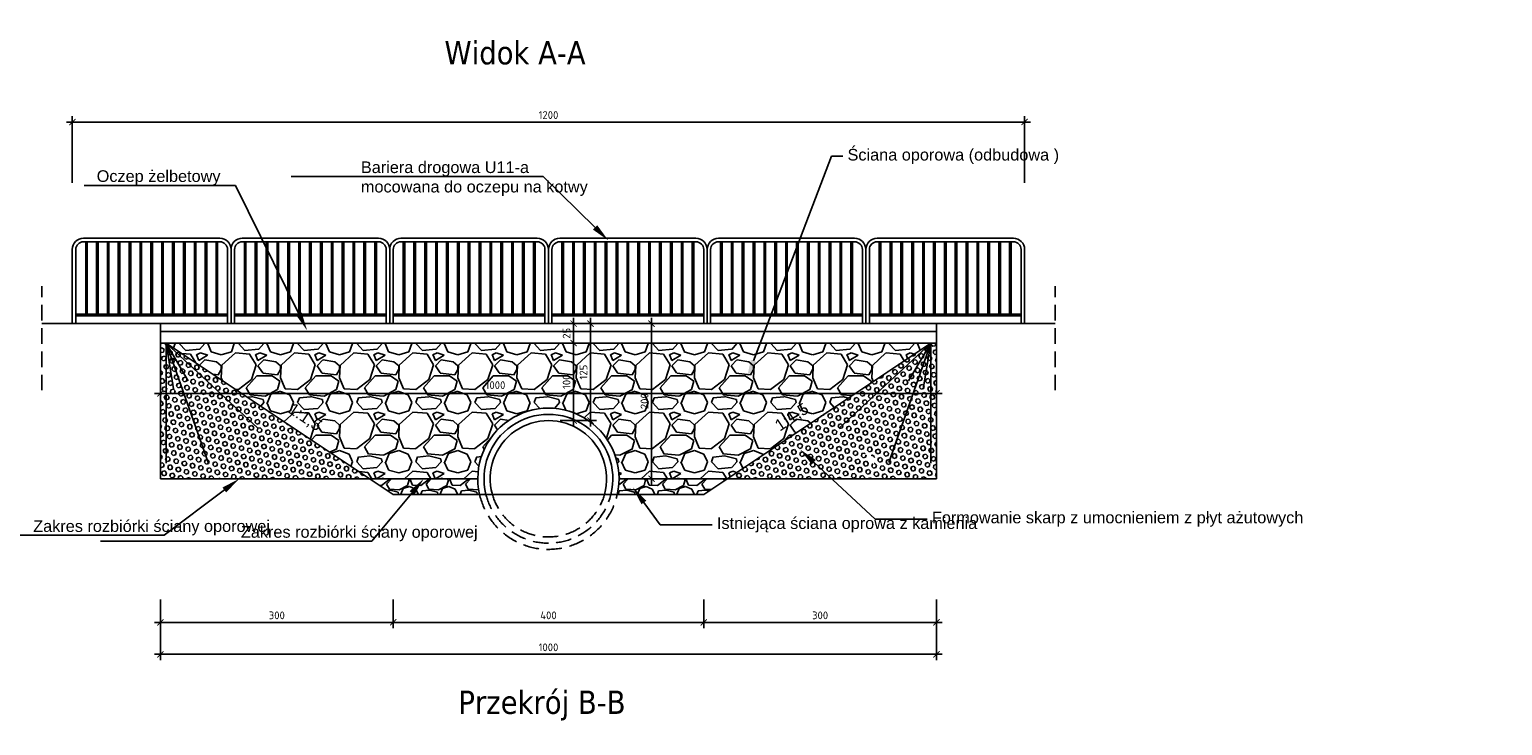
# Model space of a CAD drawing. Header units: millimetres. Extents: x 104960 to 115984, y -205223 to -198348.
# Tile 8 of 8: x 114086 to 115984, y -199245 to -198348. Entities that reach past the tile are written whole.
import ezdxf
from ezdxf import colors
from ezdxf.entities.mleader import LeaderData, LeaderLine
from ezdxf.math import Vec2, Vec3

# ---------------------------------------------------------------- set-up
doc = ezdxf.new("R2010")
doc.units = ezdxf.units.MM
doc.header["$LTSCALE"] = 40
doc.header["$PDMODE"] = 35
doc.header["$PDSIZE"] = 10
doc.linetypes.add('DASHED', pattern=[0.75, 0.5, -0.25])
doc.layers.get('0').transparency = 0.4
doc.layers.get('Defpoints').transparency = 0.4
for name, color, linetype in [('K01', 94, 'Continuous'), ('K025', 161, 'Continuous'), ('K10', 10, 'Continuous')]:
    doc.layers.add(name, color=color, linetype=linetype)
doc.styles.get("Standard").update_dxf_attribs({"font": 'isocpeur.ttf', "height": 10})
doc.linetypes.add('ZIGZAG', pattern='A,0.00254,-5.08,[131,ltypeshp.shx,S=5.08,R=0,X=-5.08,Y=0],-10.16,[131,ltypeshp.shx,S=5.08,R=180,X=5.08,Y=0],-5.08', length=20.32254)
doc.dimstyles.new('ARCHIC', dxfattribs={"dimtxt": 10, "dimasz": 8, "dimexe": 7.5, "dimexo": 15, "dimgap": 4, "dimtad": 1, "dimdec": 1, "dimrnd": 0.5, "dimtxsty": 'Standard', "dimblk": 'ARCHTICK', "dimcen": 12.5, "dimdle": 7.5, "dimclrd": 94, "dimclre": 94, "dimclrt": 151, "dimazin": 2, "dimtfac": 1, "dimtdec": 1, "dimtmove": 2, "dimatfit": 3, "dimfxl": 7.5, "dimarcsym": 0})

# ---------------------------------------------------------------- blocks, each defined once
blk = doc.blocks.new('_ArchTick')
at = {"color": 0, "linetype": 'ByBlock', "const_width": 0.15}
blk.add_lwpolyline([(-0.5, -0.5), (0.5, 0.5)], dxfattribs=at)
blk = doc.blocks.new('*D457')
at = {"layer": 'Defpoints', "color": 0}
for p in [(114254.6, -199067.1), (114554.6, -199067.1), (114254.6, -199111.6)]:
    blk.add_point(p, dxfattribs=at)
at = {"layer": 'K01', "color": 94, "lineweight": -2}
for p, q in [((114254.6, -199082.1), (114254.6, -199119.1)), ((114554.6, -199082.1), (114554.6, -199119.1)), ((114562.1, -199111.6), (114247.1, -199111.6))]:
    blk.add_line(p, q, dxfattribs=at)
at = {"layer": 'K01', "color": 94, "lineweight": -2, "xscale": 8, "yscale": 8, "zscale": 8, "rotation": 180}
blk.add_blockref('_ArchTick', (114254.6, -199111.6), dxfattribs=at)
at = {"layer": 'K01', "color": 94, "lineweight": -2, "xscale": 8, "yscale": 8, "zscale": 8}
blk.add_blockref('_ArchTick', (114554.6, -199111.6), dxfattribs=at)
at = {"layer": 'K01', "color": 151, "insert": (114404.6, -199102.6), "char_height": 10, "attachment_point": 5}
blk.add_mtext('300', dxfattribs=at)
blk = doc.blocks.new('*D458')
at = {"layer": 'Defpoints', "color": 0}
for p in [(114554.6, -199067.1), (114954.6, -199067.1), (114954.6, -199111.6)]:
    blk.add_point(p, dxfattribs=at)
at = {"layer": 'K01', "color": 94, "lineweight": -2}
for p, q in [((114554.6, -199082.1), (114554.6, -199119.1)), ((114954.6, -199082.1), (114954.6, -199119.1)), ((114547.1, -199111.6), (114962.1, -199111.6))]:
    blk.add_line(p, q, dxfattribs=at)
at = {"layer": 'K01', "color": 94, "lineweight": -2, "xscale": 8, "yscale": 8, "zscale": 8, "rotation": 180}
blk.add_blockref('_ArchTick', (114554.6, -199111.6), dxfattribs=at)
at = {"layer": 'K01', "color": 94, "lineweight": -2, "xscale": 8, "yscale": 8, "zscale": 8}
blk.add_blockref('_ArchTick', (114954.6, -199111.6), dxfattribs=at)
at = {"layer": 'K01', "color": 151, "insert": (114754.6, -199102.6), "char_height": 10, "attachment_point": 5}
blk.add_mtext('400', dxfattribs=at)
blk = doc.blocks.new('*D459')
at = {"layer": 'Defpoints', "color": 0}
for p in [(114954.6, -199067.1), (115254.6, -199067.1), (115254.6, -199111.6)]:
    blk.add_point(p, dxfattribs=at)
at = {"layer": 'K01', "color": 94, "lineweight": -2}
for p, q in [((114954.6, -199082.1), (114954.6, -199119.1)), ((115254.6, -199082.1), (115254.6, -199119.1)), ((114947.1, -199111.6), (115262.1, -199111.6))]:
    blk.add_line(p, q, dxfattribs=at)
at = {"layer": 'K01', "color": 94, "lineweight": -2, "xscale": 8, "yscale": 8, "zscale": 8, "rotation": 180}
blk.add_blockref('_ArchTick', (114954.6, -199111.6), dxfattribs=at)
at = {"layer": 'K01', "color": 94, "lineweight": -2, "xscale": 8, "yscale": 8, "zscale": 8}
blk.add_blockref('_ArchTick', (115254.6, -199111.6), dxfattribs=at)
at = {"layer": 'K01', "color": 151, "insert": (115104.6, -199102.6), "char_height": 10, "attachment_point": 5}
blk.add_mtext('300', dxfattribs=at)
blk = doc.blocks.new('*D461')
at = {"layer": 'Defpoints', "color": 0}
for p in [(114754.6, -198751.7), (114787, -198751.7), (114754.6, -198851.6)]:
    blk.add_point(p, dxfattribs=at)
at = {"layer": 'K01', "color": 94, "lineweight": -2}
for p, q in [((114769.6, -198751.7), (114794.5, -198751.7)), ((114787, -198859.1), (114787, -198744.2)), ((114769.6, -198851.6), (114794.5, -198851.6))]:
    blk.add_line(p, q, dxfattribs=at)
at = {"layer": 'K01', "color": 94, "lineweight": -2, "xscale": 8, "yscale": 8, "zscale": 8}
for p, rotation in [((114787, -198751.7), 90), ((114787, -198851.6), 270)]:
    blk.add_blockref('_ArchTick', p, dxfattribs=dict(at, rotation=rotation))
at = {"layer": 'K01', "color": 151, "insert": (114778, -198801.7), "char_height": 10, "attachment_point": 5, "rotation": 90}
blk.add_mtext('100', dxfattribs=at)
blk = doc.blocks.new('*D473')
at = {"layer": 'Defpoints', "color": 0}
for p in [(114753, -198726.7), (114787, -198726.7), (114754.6, -198751.7)]:
    blk.add_point(p, dxfattribs=at)
at = {"layer": 'K025', "color": 94, "lineweight": -2}
for p, q in [((114787, -198759.2), (114787, -198719.2)), ((114768, -198726.7), (114794.5, -198726.7)), ((114769.6, -198751.7), (114794.5, -198751.7))]:
    blk.add_line(p, q, dxfattribs=at)
at = {"layer": 'K025', "color": 94, "lineweight": -2, "xscale": 8, "yscale": 8, "zscale": 8}
for p, rotation in [((114787, -198726.7), 90), ((114787, -198751.7), 270)]:
    blk.add_blockref('_ArchTick', p, dxfattribs=dict(at, rotation=rotation))
at = {"layer": 'K025', "color": 151, "insert": (114778, -198739.2), "char_height": 10, "attachment_point": 5, "rotation": 90}
blk.add_mtext('25', dxfattribs=at)
blk = doc.blocks.new('*D474')
at = {"layer": 'Defpoints', "color": 0}
for p in [(114759.1, -198726.7), (114759.1, -198851.7), (114808.8, -198851.7)]:
    blk.add_point(p, dxfattribs=at)
at = {"layer": 'K025', "color": 94, "lineweight": -2}
for p, q in [((114808.8, -198719.2), (114808.8, -198859.2)), ((114774.1, -198726.7), (114816.3, -198726.7)), ((114774.1, -198851.7), (114816.3, -198851.7))]:
    blk.add_line(p, q, dxfattribs=at)
at = {"layer": 'K025', "color": 94, "lineweight": -2, "xscale": 8, "yscale": 8, "zscale": 8}
for p, rotation in [((114808.8, -198726.7), 90), ((114808.8, -198851.7), 270)]:
    blk.add_blockref('_ArchTick', p, dxfattribs=dict(at, rotation=rotation))
at = {"layer": 'K025', "color": 151, "insert": (114799.8, -198789.2), "char_height": 10, "attachment_point": 5, "rotation": 90}
blk.add_mtext('125', dxfattribs=at)
blk = doc.blocks.new('*D475')
at = {"layer": 'Defpoints', "color": 0}
for p in [(114845.6, -198726.7), (114887.4, -198726.7), (114845.6, -198926.6)]:
    blk.add_point(p, dxfattribs=at)
at = {"layer": 'K025', "color": 94, "lineweight": -2}
for p, q in [((114887.4, -198934.1), (114887.4, -198719.2)), ((114860.6, -198726.7), (114894.9, -198726.7)), ((114860.6, -198926.6), (114894.9, -198926.6))]:
    blk.add_line(p, q, dxfattribs=at)
at = {"layer": 'K025', "color": 94, "lineweight": -2, "xscale": 8, "yscale": 8, "zscale": 8}
for p, rotation in [((114887.4, -198726.7), 90), ((114887.4, -198926.6), 270)]:
    blk.add_blockref('_ArchTick', p, dxfattribs=dict(at, rotation=rotation))
at = {"layer": 'K025', "color": 151, "insert": (114878.4, -198826.7), "char_height": 10, "attachment_point": 5, "rotation": 90}
blk.add_mtext('200', dxfattribs=at)
blk = doc.blocks.new('*D476')
at = {"layer": 'Defpoints', "color": 0}
for p in [(114254.6, -198779.6), (115254.6, -198779.6), (115254.6, -198816.6)]:
    blk.add_point(p, dxfattribs=at)
at = {"layer": 'K025', "color": 94, "lineweight": -2}
for p, q in [((114254.6, -198794.6), (114254.6, -198824.1)), ((115254.6, -198794.6), (115254.6, -198824.1)), ((114247.1, -198816.6), (115262.1, -198816.6))]:
    blk.add_line(p, q, dxfattribs=at)
at = {"layer": 'K025', "color": 94, "lineweight": -2, "xscale": 8, "yscale": 8, "zscale": 8, "rotation": 180}
blk.add_blockref('_ArchTick', (114254.6, -198816.6), dxfattribs=at)
at = {"layer": 'K025', "color": 94, "lineweight": -2, "xscale": 8, "yscale": 8, "zscale": 8}
blk.add_blockref('_ArchTick', (115254.6, -198816.6), dxfattribs=at)
at = {"layer": 'K025', "color": 151, "insert": (114686.3, -198806), "char_height": 10, "attachment_point": 5}
blk.add_mtext('1000', dxfattribs=at)
blk = doc.blocks.new('*D477')
at = {"layer": 'Defpoints', "color": 0}
for p in [(115368.1, -198467), (114141.1, -198560.3), (115368.1, -198560.3)]:
    blk.add_point(p, dxfattribs=at)
at = {"layer": 'K025', "color": 94, "lineweight": -2}
for p, q in [((114133.6, -198467), (115375.6, -198467)), ((114141.1, -198545.3), (114141.1, -198459.5)), ((115368.1, -198545.3), (115368.1, -198459.5))]:
    blk.add_line(p, q, dxfattribs=at)
at = {"layer": 'K025', "color": 94, "lineweight": -2, "xscale": 8, "yscale": 8, "zscale": 8, "rotation": 180}
blk.add_blockref('_ArchTick', (114141.1, -198467), dxfattribs=at)
at = {"layer": 'K025', "color": 94, "lineweight": -2, "xscale": 8, "yscale": 8, "zscale": 8}
blk.add_blockref('_ArchTick', (115368.1, -198467), dxfattribs=at)
at = {"layer": 'K025', "color": 151, "insert": (114754.6, -198458), "char_height": 10, "attachment_point": 5}
blk.add_mtext('1200', dxfattribs=at)
blk = doc.blocks.new('*D478')
at = {"layer": 'Defpoints', "color": 0}
for p in [(114254.6, -199067.1), (115254.6, -199067.1), (115254.6, -199152.8)]:
    blk.add_point(p, dxfattribs=at)
at = {"layer": 'K025', "color": 94, "lineweight": -2}
for p, q in [((114254.6, -199082.1), (114254.6, -199160.3)), ((115254.6, -199082.1), (115254.6, -199160.3)), ((114247.1, -199152.8), (115262.1, -199152.8))]:
    blk.add_line(p, q, dxfattribs=at)
at = {"layer": 'K025', "color": 94, "lineweight": -2, "xscale": 8, "yscale": 8, "zscale": 8, "rotation": 180}
blk.add_blockref('_ArchTick', (114254.6, -199152.8), dxfattribs=at)
at = {"layer": 'K025', "color": 94, "lineweight": -2, "xscale": 8, "yscale": 8, "zscale": 8}
blk.add_blockref('_ArchTick', (115254.6, -199152.8), dxfattribs=at)
at = {"layer": 'K025', "color": 151, "insert": (114754.6, -199143.8), "char_height": 10, "attachment_point": 5}
blk.add_mtext('1000', dxfattribs=at)

msp = doc.modelspace()

# ---------------------------------------------------------------- hatches: boundary and pattern name
at = {"layer": 'K01'}
h = msp.add_hatch(dxfattribs=at)
h.set_pattern_fill('HEX', color=256, angle=135)
h.set_pattern_definition([(135, (114254.587, -198926.595), (-3.888565, -3.888565), [3.175, -6.35]), (255, (114254.587, -198926.595), (5.31188, -1.42331), [3.175, -6.35]), (195, (114252.342, -198924.35), (1.42331, -5.31188), [3.175, -6.35])])
h.paths.add_polyline_path([(114254.59, -198926.6), (114524.36, -198926.6), (114262.09, -198751.74), (114254.59, -198751.74)])
h = msp.add_hatch(dxfattribs=at)
h.set_pattern_fill('GRAVL1', color=256, scale=3, angle=360)
h.set_pattern_definition([(228.0128, (118883.201, -204696.3343), (-609.5998653, -685.8001022), [10.25164, -1014.9145]), (184.9697, (118876.3432, -204703.9543), (914.4000801, 76.1993376), [17.59214, -1741.6215]), (132.5104, (118858.8172, -204705.4783), (761.9992927, -838.200661), [12.40445, -1228.04164]), (267.2737, (118829.0992, -204724.5283), (76.1996966, 1524.0000225), [16.02014, -1585.9931]), (292.8337, (118828.3372, -204740.5303), (-381.0007548, 914.3997266), [15.709, -1555.1942]), (357.2737, (118834.4332, -204755.0083), (-1524.0000225, 76.1996966), [16.02014, -1585.9931]), (37.6942, (118850.4352, -204755.7703), (-990.6005597, -761.9992689), [21.1858, -2097.3935]), (72.2553, (118867.1992, -204742.8163), (533.4008201, 1676.3997128), [20.0016, -1980.15766]), (121.4296, (118873.2952, -204723.7663), (-609.6006274, 990.5996218), [16.0744, -1591.36636]), (175.2364, (118864.913, -204710.05), (838.200072, -76.199355), [18.3514, -899.21814]), (222.3974, (118846.6252, -204708.5263), (-914.40056015, -838.19939665), [23.73234, -2349.5032]), (138.8141, (118904.537, -204725.29), (-533.4002245, 457.199795), [8.10014, -801.9169]), (171.4692, (118898.4412, -204719.9563), (990.5998693, -152.4006027), [15.41046, -1525.63914]), (225, (118883.2, -204717.67), (3e-13, -76.20002), [10.7763, -96.98675]), (203.1986, (118877.867, -204708.526), (380.99998, 152.400101), [5.80324, -574.51866]), (291.8014, (118872.533, -204710.812), (-76.199993, 228.60002), [8.207, -402.1426]), (30.9638, (118875.581, -204718.432), (228.59985, 152.40019), [13.3296, -430.98895]), (161.5651, (118887.011, -204711.574), (152.40003, -76.19988), [9.6386, -231.327]), (16.3895, (118828.3372, -204710.8123), (762.0001675, 228.5994445), [13.50264, -1336.7648]), (70.3462, (118841.291, -204707.0023), (-304.799638, -838.2001627), [11.328, -1121.4665]), (293.1986, (118887.011, -204696.334), (-152.400101, 380.99998), [11.6064, -568.7155]), (343.6105, (118891.5832, -204707.0023), (-762.0001675, 228.5994445), [13.50264, -1336.7648]), (339.444, (118828.337, -204758.056), (-381.000141, 152.399695), [13.02106, -638.03205]), (294.7751, (118840.529, -204762.6283), (-380.999405, 838.2002607), [10.91016, -1080.1078]), (66.8014, (118887.773, -204772.534), (152.400101, 380.99998), [11.6064, -568.7155]), (17.354, (118892.3452, -204761.8663), (-990.6001539, -304.799581), [12.7735, -1264.5713]), (69.444, (118850.435, -204772.534), (-152.399695, -381.000141), [6.5105, -644.5426]), (101.3099, (118883.201, -204772.534), (-76.19982, 304.800057), [3.88544, -384.6598]), (165.9638, (118882.44, -204768.724), (228.60004, -76.19985), [15.709, -298.4716]), (186.009, (118867.1992, -204764.9143), (761.999981, 76.199948), [14.558, -1441.24093]), (303.6901, (118875.581, -204725.29), (-76.2001, 152.399966), [10.9897, -263.7533]), (353.1572, (118881.6772, -204734.4343), (1295.3999516, -152.4006094), [19.1867, -1899.4803]), (60.9454, (118900.727, -204736.72), (-304.800002, -533.400029), [7.84525, -776.68176]), (90, (118904.54, -204729.86), (-76.2, 76.2), [4.572, -71.628]), (120.2564, (118865.675, -204762.6283), (304.7996104, -533.400187), [10.586, -1048.0182]), (48.0128, (118860.341, -204753.4843), (609.5998653, 685.8001022), [20.5033, -1004.66286]), (360, (118874.06, -204738.244), (76.2, 76.2), [19.812, -56.388]), (325.3048, (118893.8692, -204738.2443), (-761.9995625, 533.400656), [12.0483, -1192.7795]), (254.0546, (118903.775, -204745.102), (-76.199992, -304.80001), [11.0949, -543.6495]), (207.646, (118900.7272, -204755.7703), (-1447.7996805, -762.0005877), [18.06435, -1788.3739]), (175.4261, (118884.7252, -204764.1523), (-990.6000425, 76.1996038), [19.1109, -1891.97544])])
h.paths.add_polyline_path([(114262.09, -198751.74), (115247.09, -198751.74), (114984.81, -198926.6), (114845.59, -198926.6, 1), (114663.59, -198926.6), (114524.36, -198926.6)])
h.paths.add_polyline_path([(114453.29, -198872.05), (114410.87, -198843.78), (114425.02, -198822.53), (114467.45, -198850.81)], flags=24)
h.paths.add_polyline_path([(115098.31, -198843.78), (115055.88, -198872.05), (115041.72, -198850.81), (115084.15, -198822.53)], flags=24)
h.paths.add_polyline_path([(114705.48, -198813.54), (114667.15, -198813.54), (114667.15, -198798.54), (114705.48, -198798.54)], flags=24)
h.paths.add_polyline_path([(114885.91, -198811.31), (114885.91, -198842.03), (114870.91, -198842.03), (114870.91, -198811.31)], flags=24)
h.paths.add_polyline_path([(114785.53, -198787.26), (114785.53, -198816.07), (114770.53, -198816.07), (114770.53, -198787.26)], flags=24)
h.paths.add_polyline_path([(114807.32, -198774.83), (114807.32, -198803.64), (114792.32, -198803.64), (114792.32, -198774.83)], flags=24)
h = msp.add_hatch(dxfattribs=at)
h.set_pattern_fill('HEX', color=256, angle=135)
h.set_pattern_definition([(135, (114984.81, -198926.595), (-3.888565, -3.888565), [3.175, -6.35]), (255, (114984.81, -198926.595), (5.31188, -1.42331), [3.175, -6.35]), (195, (114982.565, -198924.35), (1.42331, -5.31188), [3.175, -6.35])])
h.paths.add_polyline_path([(115247.09, -198751.74), (115254.59, -198751.74), (115254.59, -198926.6), (115199, -198926.6), (115175.99, -198905.24), (115178.71, -198902.31), (115158.4, -198888.91), (115173.27, -198908.17), (115175.99, -198905.24), (115199, -198926.6), (114984.81, -198926.6)])
h = msp.add_hatch(dxfattribs=at)
h.set_pattern_fill('GRAVL1', color=256, scale=2, angle=360)
h.set_pattern_definition([(228.0128, (114560.94, -198895.9437), (-406.39991, -457.200068), [6.8344, -676.6097]), (184.9697, (114556.368, -198901.0237), (609.600053, 50.799558), [11.7281, -1161.081]), (132.5104, (114544.684, -198902.0397), (507.999528, -558.80044), [8.2696, -818.6944]), (267.2737, (114524.872, -198914.7397), (50.799798, 1016.000015), [10.6801, -1057.3287]), (292.8337, (114524.364, -198925.4077), (-254.000503, 609.599818), [10.4727, -1036.7961]), (357.2737, (114528.428, -198935.0597), (-1016.000015, 50.799798), [10.6801, -1057.3287]), (37.6942, (114539.096, -198935.5677), (-660.400373, -507.9995126), [14.1239, -1398.2623]), (72.2553, (114550.272, -198926.9317), (355.600547, 1117.5998085), [13.3344, -1320.1051]), (121.4296, (114554.336, -198914.2317), (-406.400418, 660.399748), [10.7163, -1060.9109]), (175.2364, (114548.748, -198905.0877), (558.80005, -50.79957), [12.2343, -599.4788]), (222.3974, (114536.556, -198904.0717), (-609.6003734, -558.799598), [15.8216, -1566.3355]), (138.8141, (114575.164, -198915.2477), (-355.60015, 304.799864), [5.4, -534.6113]), (171.4692, (114571.1, -198911.6917), (660.399913, -101.600402), [10.2736, -1017.0928]), (225, (114560.94, -198910.168), (3e-14, -50.8), [7.184, -64.658]), (203.1986, (114557.384, -198904.072), (253.99999, 101.60007), [3.8688, -383.0124]), (291.8014, (114553.828, -198905.596), (-50.8, 152.40001), [5.4713, -268.095]), (30.9638, (114555.86, -198910.676), (152.3999, 101.60013), [8.8864, -287.326]), (161.565, (114563.48, -198906.104), (101.6, -50.7999), [6.4257, -154.218]), (16.3895, (114524.364, -198905.5957), (508.000112, 152.39963), [9.0018, -891.1765]), (70.3462, (114533, -198903.0557), (-203.199759, -558.800108), [7.552, -747.6443]), (293.1986, (114563.48, -198895.944), (-101.60007, 253.99999), [7.7376, -379.1437]), (343.6105, (114566.528, -198903.0557), (-508.000112, 152.39963), [9.0018, -891.1765]), (339.444, (114524.364, -198937.092), (-254.00009, 101.5998), [8.6807, -425.3547]), (294.7751, (114532.492, -198940.1397), (-253.999603, 558.800174), [7.2734, -720.0719]), (66.8014, (114563.988, -198946.744), (101.60007, 253.99999), [7.7376, -379.1437]), (17.354, (114567.036, -198939.6317), (-660.400103, -203.19972), [8.5157, -843.0475]), (69.444, (114539.096, -198946.744), (-101.5998, -254.00009), [4.3404, -429.695]), (101.31, (114560.94, -198946.744), (-50.79988, 203.20004), [2.5903, -256.44]), (165.9638, (114560.432, -198944.204), (152.40003, -50.7999), [10.4727, -198.981]), (186.009, (114550.272, -198941.6637), (507.999987, 50.799965), [9.7053, -960.8273]), (303.69, (114555.86, -198915.248), (-50.80007, 101.6), [7.3265, -175.8355]), (353.1572, (114559.924, -198921.3437), (863.599968, -101.600406), [12.7911, -1266.3202]), (60.9454, (114572.624, -198922.8677), (-203.2, -355.60002), [5.2302, -517.7878]), (90, (114575.164, -198918.296), (-50.8, 50.8), [3.048, -47.752]), (120.2564, (114549.256, -198940.1397), (203.19974, -355.600125), [7.0573, -698.6788]), (48.0128, (114545.7, -198934.0437), (406.39991, 457.200068), [13.6689, -669.7752]), (360, (114554.844, -198923.884), (50.8, 50.8), [13.208, -37.592]), (325.3048, (114568.052, -198923.8837), (-507.999708, 355.600437), [8.0322, -795.1863]), (254.0546, (114574.656, -198928.456), (-50.8, -203.20001), [7.3966, -362.433]), (207.646, (114572.624, -198935.5677), (-965.199787, -508.000392), [12.0429, -1192.2493]), (175.4261, (114561.956, -198941.1557), (-660.400028, 50.799736), [12.7406, -1261.317])])
h.paths.add_polyline_path([(114843.33, -198946.74, 0.0558739), (114845.59, -198926.6), (114984.81, -198926.6), (114954.59, -198946.74), (114843.33, -198946.74)])
h.paths.add_polyline_path([(114524.36, -198926.6), (114663.59, -198926.6, 0.0558739), (114665.85, -198946.74), (114554.59, -198946.74)])

# ---------------------------------------------------------------- linework, layer by layer
at = {"layer": 'K01', "linetype": 'DASHED'}
for p, q in [((114101.61, -198812.67), (114101.61, -198678.6)), ((115407.56, -198812.67), (115407.56, -198678.6))]:
    msp.add_line(p, q, dxfattribs=at)
at = {"layer": 'K01'}
for p, q in [((114254.59, -198751.74), (114254.59, -198926.6)), ((114262.09, -198751.74), (114379.55, -198861.03)), ((114262.09, -198751.74), (114290.55, -198800.57)), ((114262.09, -198751.74), (114316.08, -198905.7)), ((114262.09, -198751.74), (114262.09, -198906.7)), ((114262.09, -198751.74), (114271.67, -198810.81)), ((115247.09, -198751.74), (115129.62, -198861.03)), ((115247.09, -198751.74), (115193.1, -198905.7)), ((115247.09, -198751.74), (115218.62, -198800.57)), ((115247.09, -198751.74), (115237.51, -198810.81)), ((115247.09, -198751.74), (115247.09, -198906.7)), ((115254.59, -198751.74), (115254.59, -198926.6)), ((114554.59, -198946.74), (114954.59, -198946.74))]:
    msp.add_line(p, q, dxfattribs=at)
at = {"layer": 'K01', "linetype": 'ZIGZAG', "ltscale": 0.01}
for p, q in [((114524.36, -198926.6), (114254.59, -198926.6)), ((114984.81, -198926.6), (115254.59, -198926.6))]:
    msp.add_line(p, q, dxfattribs=at)
at = {"layer": 'K01', "linetype": 'DASHED'}
for radius, start, end in [(91, 192.79205, 347.20795), (83, 194.04915, 345.95085), (75, 195.58383, 344.41617)]:
    msp.add_arc((114754.59, -198926.6), radius, start, end, dxfattribs=at)
at = {"layer": 'K025'}
for p, q in [((114155.59, -198616.74), (114331.09, -198616.74)), ((114155.59, -198621.24), (114331.09, -198621.24)), ((114158.34, -198714.74), (114158.34, -198621.26)), ((114160.34, -198714.74), (114160.34, -198621.24)), ((114172.34, -198714.74), (114172.34, -198621.24)), ((114174.34, -198714.74), (114174.34, -198621.24)), ((114186.34, -198714.74), (114186.34, -198621.24)), ((114188.34, -198714.74), (114188.34, -198621.24)), ((114200.34, -198714.74), (114200.34, -198621.24)), ((114202.34, -198714.74), (114202.34, -198621.24)), ((114214.34, -198714.74), (114214.34, -198621.24)), ((114216.34, -198714.74), (114216.34, -198621.24)), ((114228.34, -198714.74), (114228.34, -198621.24)), ((114230.34, -198714.74), (114230.34, -198621.24)), ((114242.34, -198714.74), (114242.34, -198621.24)), ((114244.34, -198714.74), (114244.34, -198621.24)), ((114256.34, -198714.74), (114256.34, -198621.24)), ((114258.34, -198714.74), (114258.34, -198621.24)), ((114270.34, -198714.74), (114270.34, -198621.24)), ((114272.34, -198714.74), (114272.34, -198621.24)), ((114284.34, -198714.74), (114284.34, -198621.24)), ((114286.34, -198714.74), (114286.34, -198621.24)), ((114298.34, -198714.74), (114298.34, -198621.24)), ((114300.34, -198714.74), (114300.34, -198621.24)), ((114312.34, -198714.74), (114312.34, -198621.24)), ((114314.34, -198714.74), (114314.34, -198621.24)), ((114326.34, -198714.74), (114326.34, -198621.24)), ((114326.34, -198714.74), (114326.34, -198621.24)), ((114328.34, -198714.74), (114328.34, -198621.24)), ((114360.09, -198616.74), (114535.59, -198616.74)), ((114360.09, -198621.24), (114535.59, -198621.24)), ((114362.84, -198714.74), (114362.84, -198621.26)), ((114364.84, -198714.74), (114364.84, -198621.24)), ((114376.84, -198714.74), (114376.84, -198621.24)), ((114378.84, -198714.74), (114378.84, -198621.24)), ((114390.84, -198714.74), (114390.84, -198621.24)), ((114392.84, -198714.74), (114392.84, -198621.24)), ((114404.84, -198714.74), (114404.84, -198621.24)), ((114406.84, -198714.74), (114406.84, -198621.24)), ((114418.84, -198714.74), (114418.84, -198621.24)), ((114420.84, -198714.74), (114420.84, -198621.24)), ((114432.84, -198714.74), (114432.84, -198621.24)), ((114434.84, -198714.74), (114434.84, -198621.24)), ((114446.84, -198714.74), (114446.84, -198621.24)), ((114448.84, -198714.74), (114448.84, -198621.24)), ((114460.84, -198714.74), (114460.84, -198621.24)), ((114462.84, -198714.74), (114462.84, -198621.24)), ((114474.84, -198714.74), (114474.84, -198621.24)), ((114476.84, -198714.74), (114476.84, -198621.24)), ((114488.84, -198714.74), (114488.84, -198621.24)), ((114490.84, -198714.74), (114490.84, -198621.24)), ((114502.84, -198714.74), (114502.84, -198621.24)), ((114504.84, -198714.74), (114504.84, -198621.24)), ((114516.84, -198714.74), (114516.84, -198621.24)), ((114518.84, -198714.74), (114518.84, -198621.24)), ((114530.84, -198714.74), (114530.84, -198621.24)), ((114530.84, -198714.74), (114530.84, -198621.24)), ((114532.84, -198714.74), (114532.84, -198621.24)), ((114564.59, -198616.74), (114740.09, -198616.74)), ((114564.59, -198621.24), (114740.09, -198621.24)), ((114567.34, -198714.74), (114567.34, -198621.26)), ((114569.34, -198714.74), (114569.34, -198621.24)), ((114581.34, -198714.74), (114581.34, -198621.24)), ((114583.34, -198714.74), (114583.34, -198621.24)), ((114595.34, -198714.74), (114595.34, -198621.24)), ((114597.34, -198714.74), (114597.34, -198621.24)), ((114609.34, -198714.74), (114609.34, -198621.24)), ((114611.34, -198714.74), (114611.34, -198621.24)), ((114623.34, -198714.74), (114623.34, -198621.24)), ((114625.34, -198714.74), (114625.34, -198621.24)), ((114637.34, -198714.74), (114637.34, -198621.24)), ((114639.34, -198714.74), (114639.34, -198621.24)), ((114651.34, -198714.74), (114651.34, -198621.24)), ((114653.34, -198714.74), (114653.34, -198621.24)), ((114665.34, -198714.74), (114665.34, -198621.24)), ((114667.34, -198714.74), (114667.34, -198621.24)), ((114679.34, -198714.74), (114679.34, -198621.24)), ((114681.34, -198714.74), (114681.34, -198621.24)), ((114693.34, -198714.74), (114693.34, -198621.24)), ((114695.34, -198714.74), (114695.34, -198621.24)), ((114707.34, -198714.74), (114707.34, -198621.24)), ((114709.34, -198714.74), (114709.34, -198621.24)), ((114721.34, -198714.74), (114721.34, -198621.24)), ((114723.34, -198714.74), (114723.34, -198621.24)), ((114735.34, -198714.74), (114735.34, -198621.24)), ((114735.34, -198714.74), (114735.34, -198621.24)), ((114737.34, -198714.74), (114737.34, -198621.24)), ((114944.59, -198616.74), (114769.09, -198616.74)), ((114944.59, -198621.24), (114769.09, -198621.24)), ((114771.84, -198714.74), (114771.84, -198621.24)), ((114773.84, -198714.74), (114773.84, -198621.24)), ((114773.84, -198714.74), (114773.84, -198621.24)), ((114785.84, -198714.74), (114785.84, -198621.24)), ((114787.84, -198714.74), (114787.84, -198621.24)), ((114799.84, -198714.74), (114799.84, -198621.24)), ((114801.84, -198714.74), (114801.84, -198621.24)), ((114813.84, -198714.74), (114813.84, -198621.24)), ((114815.84, -198714.74), (114815.84, -198621.24)), ((114827.84, -198714.74), (114827.84, -198621.24)), ((114829.84, -198714.74), (114829.84, -198621.24)), ((114841.84, -198714.74), (114841.84, -198621.24)), ((114843.84, -198714.74), (114843.84, -198621.24)), ((114855.84, -198714.74), (114855.84, -198621.24)), ((114857.84, -198714.74), (114857.84, -198621.24)), ((114869.84, -198714.74), (114869.84, -198621.24)), ((114871.84, -198714.74), (114871.84, -198621.24)), ((114883.84, -198714.74), (114883.84, -198621.24)), ((114885.84, -198714.74), (114885.84, -198621.24)), ((114897.84, -198714.74), (114897.84, -198621.24)), ((114899.84, -198714.74), (114899.84, -198621.24)), ((114911.84, -198714.74), (114911.84, -198621.24)), ((114913.84, -198714.74), (114913.84, -198621.24)), ((114925.84, -198714.74), (114925.84, -198621.24)), ((114927.84, -198714.74), (114927.84, -198621.24)), ((114939.84, -198714.74), (114939.84, -198621.24)), ((114941.84, -198714.74), (114941.84, -198621.26)), ((115149.09, -198616.74), (114973.59, -198616.74)), ((115149.09, -198621.24), (114973.59, -198621.24)), ((114976.34, -198714.74), (114976.34, -198621.24)), ((114978.34, -198714.74), (114978.34, -198621.24)), ((114978.34, -198714.74), (114978.34, -198621.24)), ((114990.34, -198714.74), (114990.34, -198621.24)), ((114992.34, -198714.74), (114992.34, -198621.24)), ((115004.34, -198714.74), (115004.34, -198621.24)), ((115006.34, -198714.74), (115006.34, -198621.24)), ((115018.34, -198714.74), (115018.34, -198621.24)), ((115020.34, -198714.74), (115020.34, -198621.24)), ((115032.34, -198714.74), (115032.34, -198621.24)), ((115034.34, -198714.74), (115034.34, -198621.24)), ((115046.34, -198714.74), (115046.34, -198621.24)), ((115048.34, -198714.74), (115048.34, -198621.24)), ((115060.34, -198714.74), (115060.34, -198621.24)), ((115062.34, -198714.74), (115062.34, -198621.24)), ((115074.34, -198714.74), (115074.34, -198621.24)), ((115076.34, -198714.74), (115076.34, -198621.24)), ((115088.34, -198714.74), (115088.34, -198621.24)), ((115090.34, -198714.74), (115090.34, -198621.24)), ((115102.34, -198714.74), (115102.34, -198621.24)), ((115104.34, -198714.74), (115104.34, -198621.24)), ((115116.34, -198714.74), (115116.34, -198621.24)), ((115118.34, -198714.74), (115118.34, -198621.24)), ((115130.34, -198714.74), (115130.34, -198621.24)), ((115132.34, -198714.74), (115132.34, -198621.24)), ((115144.34, -198714.74), (115144.34, -198621.24)), ((115146.34, -198714.74), (115146.34, -198621.26)), ((115353.59, -198616.74), (115178.09, -198616.74)), ((115353.59, -198621.24), (115178.09, -198621.24)), ((115180.84, -198714.74), (115180.84, -198621.24)), ((115182.84, -198714.74), (115182.84, -198621.24)), ((115182.84, -198714.74), (115182.84, -198621.24)), ((115194.84, -198714.74), (115194.84, -198621.24)), ((115196.84, -198714.74), (115196.84, -198621.24)), ((115208.84, -198714.74), (115208.84, -198621.24)), ((115210.84, -198714.74), (115210.84, -198621.24)), ((115222.84, -198714.74), (115222.84, -198621.24)), ((115224.84, -198714.74), (115224.84, -198621.24)), ((115236.84, -198714.74), (115236.84, -198621.24)), ((115238.84, -198714.74), (115238.84, -198621.24)), ((115250.84, -198714.74), (115250.84, -198621.24)), ((115252.84, -198714.74), (115252.84, -198621.24)), ((115264.84, -198714.74), (115264.84, -198621.24)), ((115266.84, -198714.74), (115266.84, -198621.24)), ((115278.84, -198714.74), (115278.84, -198621.24)), ((115280.84, -198714.74), (115280.84, -198621.24)), ((115292.84, -198714.74), (115292.84, -198621.24)), ((115294.84, -198714.74), (115294.84, -198621.24)), ((115306.84, -198714.74), (115306.84, -198621.24)), ((115308.84, -198714.74), (115308.84, -198621.24)), ((115320.84, -198714.74), (115320.84, -198621.24)), ((115322.84, -198714.74), (115322.84, -198621.24)), ((115334.84, -198714.74), (115334.84, -198621.24)), ((115336.84, -198714.74), (115336.84, -198621.24)), ((115348.84, -198714.74), (115348.84, -198621.24)), ((115350.84, -198714.74), (115350.84, -198621.26)), ((114141.09, -198726.74), (114141.09, -198631.24)), ((114145.59, -198726.74), (114145.59, -198631.24)), ((114341.09, -198726.74), (114341.09, -198631.24)), ((114345.59, -198726.74), (114345.59, -198631.24)), ((114345.59, -198726.74), (114345.59, -198631.24)), ((114350.09, -198726.74), (114350.09, -198631.24)), ((114545.59, -198726.74), (114545.59, -198631.24)), ((114550.09, -198726.74), (114550.09, -198631.24)), ((114550.09, -198726.74), (114550.09, -198631.24)), ((114554.59, -198726.74), (114554.59, -198631.24)), ((114750.09, -198726.74), (114750.09, -198631.24)), ((114754.59, -198726.74), (114754.59, -198631.24)), ((114754.59, -198726.74), (114754.59, -198631.24)), ((114759.09, -198726.74), (114759.09, -198631.24)), ((114954.59, -198726.74), (114954.59, -198631.24)), ((114959.09, -198726.74), (114959.09, -198631.24)), ((114959.09, -198726.74), (114959.09, -198631.24)), ((114963.59, -198726.74), (114963.59, -198631.24)), ((115159.09, -198726.74), (115159.09, -198631.24)), ((115163.59, -198726.74), (115163.59, -198631.24)), ((115163.59, -198726.74), (115163.59, -198631.24)), ((115168.09, -198726.74), (115168.09, -198631.24)), ((115363.59, -198726.74), (115363.59, -198631.24)), ((115368.09, -198726.74), (115368.09, -198631.24)), ((114145.59, -198714.74), (114341.09, -198714.74)), ((114145.59, -198716.74), (114341.09, -198716.74)), ((114350.09, -198714.74), (114545.59, -198714.74)), ((114350.09, -198716.74), (114545.59, -198716.74)), ((114554.59, -198714.74), (114750.09, -198714.74)), ((114554.59, -198716.74), (114750.09, -198716.74)), ((114954.59, -198714.74), (114759.09, -198714.74)), ((114954.59, -198716.74), (114759.09, -198716.74)), ((115159.09, -198714.74), (114963.59, -198714.74)), ((115159.09, -198716.74), (114963.59, -198716.74)), ((115363.59, -198714.74), (115168.09, -198714.74)), ((115363.59, -198716.74), (115168.09, -198716.74)), ((115407.56, -198726.74), (114101.61, -198726.74)), ((114254.59, -198751.74), (114254.59, -198726.74)), ((115254.59, -198736.79), (114254.59, -198736.79)), ((115254.59, -198751.74), (115254.59, -198726.74)), ((114254.59, -198751.74), (115254.59, -198751.74)), ((114262.09, -198751.74), (114554.59, -198946.74)), ((115247.09, -198751.74), (114954.59, -198946.74))]:
    msp.add_line(p, q, dxfattribs=at)
at = {"layer": 'K025', "linetype": 'ZIGZAG', "ltscale": 0.01}
for p, q in [((114663.59, -198926.6), (114524.36, -198926.6)), ((114845.59, -198926.6), (114984.81, -198926.6))]:
    msp.add_line(p, q, dxfattribs=at)
at = {"layer": 'K025'}
for centre, radius, start, end in [((114155.59, -198631.24), 14.5, 90, 180), ((114155.59, -198631.24), 10, 90, 180), ((114331.09, -198631.24), 14.5, 0, 90), ((114331.09, -198631.24), 10, 0, 90), ((114360.09, -198631.24), 14.5, 90, 180), ((114360.09, -198631.24), 10, 90, 180), ((114535.59, -198631.24), 14.5, 0, 90), ((114535.59, -198631.24), 10, 0, 90), ((114564.59, -198631.24), 14.5, 90, 180), ((114564.59, -198631.24), 10, 90, 180), ((114740.09, -198631.24), 14.5, 0, 90), ((114740.09, -198631.24), 10, 0, 90), ((114769.09, -198631.24), 14.5, 90, 180), ((114769.09, -198631.24), 10, 90, 180), ((114944.59, -198631.24), 14.5, 0, 90), ((114944.59, -198631.24), 10, 0, 90), ((114973.59, -198631.24), 14.5, 90, 180), ((114973.59, -198631.24), 10, 90, 180), ((115149.09, -198631.24), 14.5, 0, 90), ((115149.09, -198631.24), 10, 0, 90), ((115178.09, -198631.24), 14.5, 90, 180), ((115178.09, -198631.24), 10, 90, 180), ((115353.59, -198631.24), 14.5, 0, 90), ((115353.59, -198631.24), 10, 0, 90), ((114754.59, -198926.6), 91, 347.20795, 192.79205), ((114754.59, -198926.6), 83, 345.95085, 194.04915), ((114754.59, -198926.6), 75, 344.41617, 195.58383)]:
    msp.add_arc(centre, radius, start, end, dxfattribs=at)

# ---------------------------------------------------------------- texts
at = {"layer": 'K01', "char_height": 15}
for insert, attachment_point, rotation in [((114426.06, -198827.73), 1, 326.3202), ((115083.11, -198827.73), 3, 33.6798)]:
    msp.add_mtext_dynamic_manual_height_columns('{\\fArial|b0|i0|c238|p34;1:1,5}', width=460.2401, gutter_width=50, heights=[451.85], dxfattribs=dict(at, insert=insert, attachment_point=attachment_point, rotation=rotation))
at = {"layer": 'K10', "char_height": 30, "width": 662.7761, "attachment_point": 1, "bg_fill": 2}
for s, insert in [('{\\fTahoma|b0|i0|c238|p34;Widok A-A}', (114620.59, -198362.72)), ('{\\fTahoma|b0|i0|c238|p34;Przekrój B-B}', (114638.57, -199199.56))]:
    msp.add_mtext(s, dxfattribs=dict(at, insert=insert))

# ---------------------------------------------------------------- dimensions: what is measured, and where the dimension line sits
at = {"layer": 'K01'}
dim = msp.add_linear_dim(base=(114787.03, -198751.74), p1=(114754.59, -198851.6), p2=(114754.59, -198751.74), angle=90, dimstyle='ARCHIC', dxfattribs=at)
dim.commit()
dim.dimension.update_dxf_attribs({"geometry": '*D461', "text_midpoint": (114778.03, -198801.67)})
for base, p1, p2, picture, middle in [((114254.59, -199111.6), (114554.59, -199067.12), (114254.59, -199067.12), '*D457', (114404.59, -199102.6)), ((114954.59, -199111.6), (114554.59, -199067.12), (114954.59, -199067.12), '*D458', (114754.59, -199102.6)), ((115254.59, -199111.6), (114954.59, -199067.12), (115254.59, -199067.12), '*D459', (115104.59, -199102.6))]:
    dim = msp.add_linear_dim(base=base, p1=p1, p2=p2, dimstyle='ARCHIC', dxfattribs=at)
    dim.commit()
    dim.dimension.update_dxf_attribs({"geometry": picture, "text_midpoint": middle})
at = {"layer": 'K025'}
dim = msp.add_linear_dim(base=(115368.09, -198466.98), p1=(114141.09, -198560.34), p2=(115368.09, -198560.34), text='1200', dimstyle='ARCHIC', dxfattribs=at)
dim.commit()
dim.dimension.update_dxf_attribs({"geometry": '*D477', "text_midpoint": (114754.59, -198457.98)})
for base, p1, p2, picture, middle in [((114787.03, -198726.74), (114754.59, -198751.74), (114753, -198726.74), '*D473', (114778.03, -198739.24)), ((114808.82, -198851.73), (114759.09, -198726.74), (114759.09, -198851.73), '*D474', (114799.82, -198789.24)), ((114887.41, -198726.74), (114845.59, -198926.6), (114845.59, -198726.74), '*D475', (114878.41, -198826.67))]:
    dim = msp.add_linear_dim(base=base, p1=p1, p2=p2, angle=90, dimstyle='ARCHIC', dxfattribs=at)
    dim.commit()
    dim.dimension.update_dxf_attribs({"geometry": picture, "text_midpoint": middle})
dim = msp.add_linear_dim(base=(115254.59, -198816.58), p1=(114254.59, -198779.59), p2=(115254.59, -198779.59), dimstyle='ARCHIC', dxfattribs=at)
dim.commit()
dim.dimension.update_dxf_attribs({"geometry": '*D476', "text_midpoint": (114686.31, -198806.04), "dimtype": 160})
dim = msp.add_linear_dim(base=(115254.59, -199152.81), p1=(114254.59, -199067.12), p2=(115254.59, -199067.12), dimstyle='ARCHIC', dxfattribs=at)
dim.commit()
dim.dimension.update_dxf_attribs({"geometry": '*D478', "text_midpoint": (114754.59, -199143.81)})

# ---------------------------------------------------------------- leaders
at = {"layer": 'K01', "linetype": 'ZIGZAG'}
ml = msp.add_multileader_mtext('Standard', dxfattribs=at)
ml.set_content('{\\f@Arial Unicode MS|b0|i0|c238|p34;Ściana oporowa (odbudowa )}', color=256)
ml.set_leader_properties()
ml.build(insert=Vec2(0, 0))
ml.multileader.update_dxf_attribs({"text_right_attachment_type": 6, "dogleg_length": 0.36, "arrow_head_size": 24, "scale": 3})
ctx = ml.context
ctx.base_point, ctx.scale, ctx.char_height, ctx.arrow_head_size, ctx.landing_gap_size, ctx.plane_origin = Vec3(115133.96, -198510.81), 3, 15, 24, 6, Vec3(116178.15, -198279.25)
ctx.right_attachment = 6
notes = []
notes.append((ctx, [(0, (1, 1, 0), (115119.41, -198510.81), (1, 0), 14.55, [(0, [(115010.37, -198797.18)], 256, [])])]))
ctx.mtext.insert, ctx.mtext.width, ctx.mtext.flow_direction = Vec3(115139.96, -198501.58), 221.3349, 5
ml = msp.add_multileader_mtext('Standard', dxfattribs=at)
ml.set_content('{\\f@Arial Unicode MS|b0|i0|c238|p34;Oczep żelbetowy}', color=256)
ml.set_leader_properties()
ml.build(insert=Vec2(0, 0))
ml.multileader.update_dxf_attribs({"text_right_attachment_type": 6, "dogleg_length": 0.36, "arrow_head_size": 24, "scale": 3})
ctx = ml.context
ctx.base_point, ctx.scale, ctx.char_height, ctx.arrow_head_size, ctx.landing_gap_size, ctx.plane_origin = Vec3(114166.52, -198538.85), 3, 15, 24, 6, Vec3(115178.32, -198282.47)
ctx.right_attachment = 6
notes.append((ctx, [(0, (1, 1, 0), (114351.49, -198548.55), (-1, 0), 14.55, [(0, [(114443.62, -198735.55)], 256, [])])]))
ctx.mtext.insert, ctx.mtext.width, ctx.mtext.flow_direction = Vec3(114172.52, -198529.15), 216.1592, 5
ml = msp.add_multileader_mtext('Standard', dxfattribs=at)
ml.set_content('{\\f@Arial Unicode MS|b0|i0|c238|p34;Bariera drogowa U11-a \\Pmocowana do oczepu na kotwy}', color=256)
ml.set_leader_properties()
ml.build(insert=Vec2(0, 0))
ml.multileader.update_dxf_attribs({"text_right_attachment_type": 6, "dogleg_length": 0.36, "arrow_head_size": 24, "scale": 3})
ctx = ml.context
ctx.base_point, ctx.scale, ctx.char_height, ctx.arrow_head_size, ctx.landing_gap_size, ctx.plane_origin = Vec3(114506.95, -198527.44), 3, 15, 24, 6, Vec3(114218.18, -198458.71)
ctx.right_attachment = 6
notes.append((ctx, [(0, (1, 1, 0), (114747.76, -198537.14), (-1, 0), 14.55, [(0, [(114831.79, -198619.59)], 256, [])])]))
ctx.mtext.insert, ctx.mtext.width, ctx.mtext.flow_direction = Vec3(114512.95, -198517.74), 221.9394, 5
ml = msp.add_multileader_mtext('Standard', dxfattribs=at)
ml.set_content('{\\f@Arial Unicode MS|b0|i0|c238|p34;Formowanie skarp z umocnieniem z płyt ażutowych}', color=256)
ml.set_leader_properties()
ml.build(insert=Vec2(0, 0))
ml.multileader.update_dxf_attribs({"text_right_attachment_type": 6, "dogleg_length": 0.36, "arrow_head_size": 24, "scale": 3})
ctx = ml.context
ctx.base_point, ctx.scale, ctx.char_height, ctx.arrow_head_size, ctx.landing_gap_size, ctx.plane_origin = Vec3(115242.67, -198978.66), 3, 15, 24, 6, Vec3(115692.7, -198991.66)
ctx.right_attachment = 6
notes.append((ctx, [(0, (1, 1, 0), (115175.55, -198978.66), (1, 0), 67.12, [(0, [(115078.87, -198888.91)], 256, [])])]))
ctx.mtext.insert, ctx.mtext.width, ctx.mtext.flow_direction = Vec3(115248.67, -198968.96), 245.0823, 5
ml = msp.add_multileader_mtext('Standard', dxfattribs=at)
ml.set_content('{\\f@Arial Unicode MS|b0|i0|c238|p34;Zakres rozbiórki ściany oporowej}', color=256)
ml.set_leader_properties()
ml.build(insert=Vec2(0, 0))
ml.multileader.update_dxf_attribs({"text_right_attachment_type": 6, "dogleg_length": 0.36, "arrow_head_size": 24, "scale": 3})
ctx = ml.context
ctx.base_point, ctx.scale, ctx.char_height, ctx.arrow_head_size, ctx.landing_gap_size, ctx.plane_origin = Vec3(114084.72, -198989.79), 3, 15, 24, 6, Vec3(115090.84, -198746.95)
ctx.right_attachment = 6
notes.append((ctx, [(0, (1, 1, 0), (114259.47, -198999.49), (-1, 0), 14.55, [(0, [(114356.14, -198926.6)], 256, [])])]))
ctx.mtext.insert, ctx.mtext.width, ctx.mtext.flow_direction = Vec3(114090.72, -198980.09), 194.6639, 5
ml = msp.add_multileader_mtext('Standard', dxfattribs=at)
ml.set_content('{\\f@Arial Unicode MS|b0|i0|c238|p34;Zakres rozbiórki ściany oporowej}', color=256)
ml.set_leader_properties()
ml.build(insert=Vec2(0, 0))
ml.multileader.update_dxf_attribs({"text_right_attachment_type": 6, "dogleg_length": 0.36, "arrow_head_size": 24, "scale": 3})
ctx = ml.context
ctx.base_point, ctx.scale, ctx.char_height, ctx.arrow_head_size, ctx.landing_gap_size, ctx.plane_origin = Vec3(114352.29, -198997.28), 3, 15, 24, 6, Vec3(115358.4, -198754.45)
ctx.right_attachment = 6
notes.append((ctx, [(0, (1, 1, 0), (114527.04, -199006.98), (-1, 0), 14.55, [(0, [(114593.98, -198926.6)], 256, [])])]))
ctx.mtext.insert, ctx.mtext.width, ctx.mtext.flow_direction = Vec3(114358.29, -198987.58), 194.6639, 5
ml = msp.add_multileader_mtext('Standard', dxfattribs=at)
ml.set_content('{\\f@Arial Unicode MS|b0|i0|c238|p34;Istniejąca ściana oprowa z kamienia}', color=256)
ml.set_leader_properties()
ml.build(insert=Vec2(0, 0))
ml.multileader.update_dxf_attribs({"text_right_attachment_type": 6, "dogleg_length": 0.36, "arrow_head_size": 24, "scale": 3})
ctx = ml.context
ctx.base_point, ctx.scale, ctx.char_height, ctx.arrow_head_size, ctx.landing_gap_size, ctx.plane_origin = Vec3(114965.67, -198985.85), 3, 15, 24, 6, Vec3(115477.21, -199040.56)
ctx.right_attachment = 6
notes.append((ctx, [(0, (1, 1, 0), (114898.55, -198985.85), (1, 0), 67.12, [(0, [(114863.38, -198937.81)], 256, [])])]))
ctx.mtext.insert, ctx.mtext.width, ctx.mtext.flow_direction = Vec3(114971.67, -198976.27), 217.1384, 5
for ctx, leaders in notes:
    for number, flags, end, landing, length, lines in leaders:
        leader = LeaderData()
        leader.index, (leader.has_last_leader_line, leader.has_dogleg_vector, leader.attachment_direction) = number, flags
        leader.last_leader_point, leader.dogleg_vector, leader.dogleg_length = Vec3(end), Vec3(landing), length
        for number, points, colour, breaks in lines:
            line = LeaderLine()
            line.index, line.vertices, line.color, line.breaks = number, Vec3.list(points), colors.encode_raw_color(colour), breaks
            leader.lines.append(line)
        ctx.leaders.append(leader)

doc.saveas('drawing.dxf')
